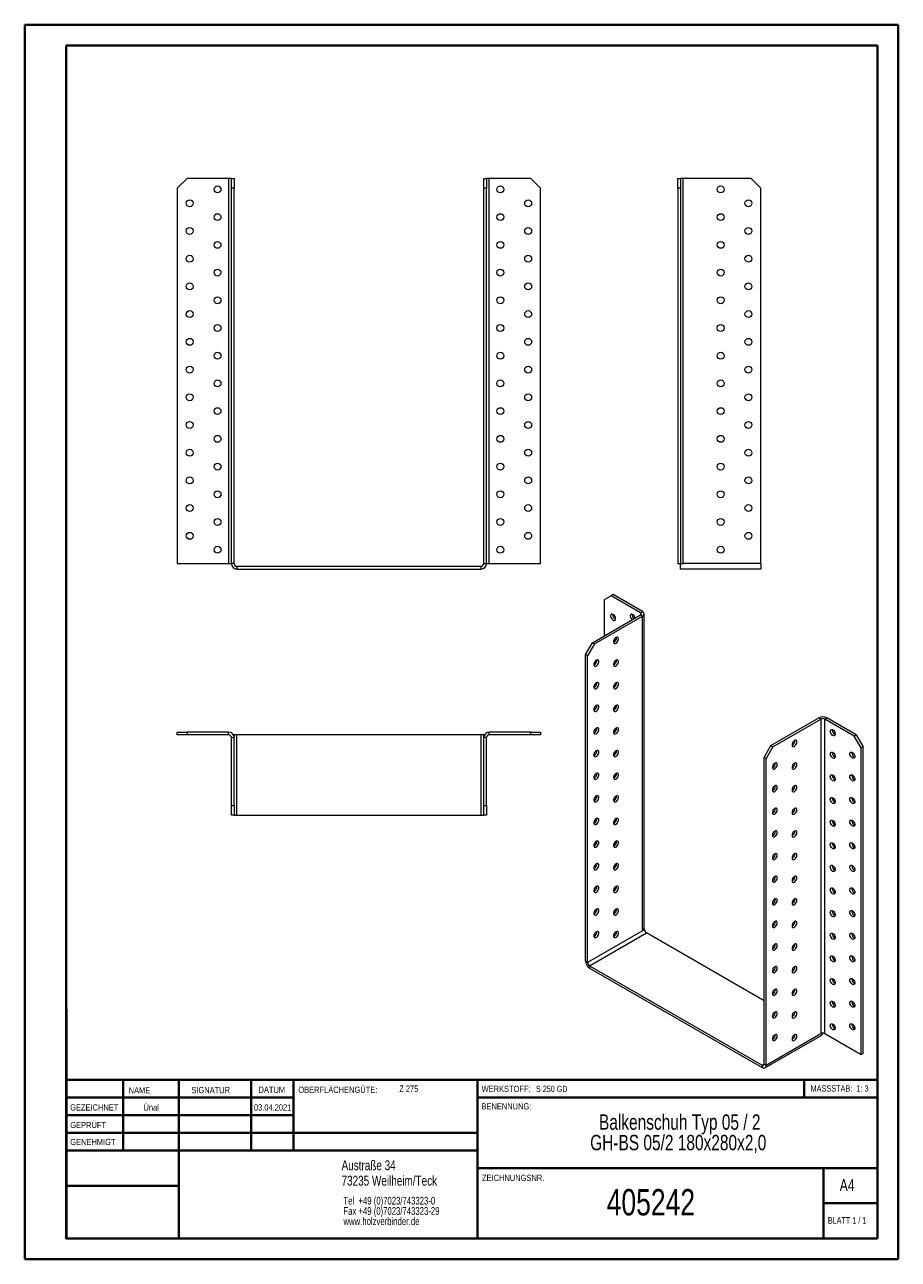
# Model space of a CAD drawing. Header units: millimetres. Extents: x 0 to 210, y 0 to 297.
import ezdxf

# ---------------------------------------------------------------- set-up
doc = ezdxf.new("R2010")
doc.units = ezdxf.units.MM
doc.styles.add('SLDTEXTSTYLE0', font='TXT', dxfattribs={"width": 0.75})
doc.styles.add('SLDTEXTSTYLE1', font='TXT', dxfattribs={"width": 0.681818})
doc.styles.add('SLDTEXTSTYLE2', font='TXT', dxfattribs={"width": 0.7})
doc.styles.add('SLDTEXTSTYLE3', font='TXT', dxfattribs={"width": 0.6875})

# ---------------------------------------------------------------- blocks, each defined once
blk = doc.blocks.new('SW_NOTE_0')
at = {"color": 0, "linetype": 'Continuous', "lineweight": 0, "char_height": 1.8521, "attachment_point": 1, "style": 'SLDTEXTSTYLE0'}
for s, insert in [('Tel  +49 (0)7023/743323-0', (0, 2.39)), ('Fax +49 (0)7023/743323-29', (0, -0.08)), ('www.holzverbinder.de', (0, -2.55))]:
    blk.add_mtext(s, dxfattribs=dict(at, insert=insert))
blk = doc.blocks.new('SW_NOTE_1')
at = {"color": 0, "linetype": 'Continuous', "lineweight": 0, "char_height": 3.7042, "attachment_point": 2, "style": 'SLDTEXTSTYLE0'}
for s, insert in [('Balkenschuh Typ 05 / 2', (26.74, 4.77)), ('GH-BS 05/2 180x280x2,0', (26.38, -0.16))]:
    blk.add_mtext(s, dxfattribs=dict(at, insert=insert))

msp = doc.modelspace()

# ---------------------------------------------------------------- linework, layer by layer
at = {"color": 7, "linetype": 'Continuous', "lineweight": 40}
for p, q in [((0.08, 0.21), (0.08, 297.21)), ((0.08, 297.21), (210.08, 297.21)), ((210.08, 0.21), (210.08, 297.21)), ((210.08, 292.21), (210.08, 297.21)), ((10.08, 292.21), (205.08, 292.21)), ((10.08, 5.21), (10.08, 292.21)), ((205.08, 5.21), (205.08, 292.21)), ((10.11, 60.37), (10.11, 5.12)), ((205.08, 43.37), (10.11, 43.37)), ((23.71, 43.37), (23.71, 26.37)), ((37.1, 43.37), (37.1, 5.12)), ((54.51, 43.37), (54.51, 26.37)), ((64.71, 26.37), (64.71, 43.37)), ((108.91, 43.37), (108.91, 5.12)), ((187.47, 39.12), (187.47, 43.37)), ((64.71, 39.1), (10.11, 39.1)), ((205.08, 39.12), (108.91, 39.12)), ((64.71, 34.87), (10.11, 34.87)), ((108.91, 30.62), (10.11, 30.62)), ((108.91, 26.37), (10.11, 26.37)), ((108.91, 22.12), (205.08, 22.12)), ((192.08, 5.21), (192.08, 22.21)), ((37.1, 17.87), (10.11, 17.87)), ((10.11, 13.71), (10.08, 13.71)), ((205.08, 13.71), (192.08, 13.71)), ((10.11, 9.46), (10.08, 9.46)), ((10.08, 5.21), (205.08, 5.21)), ((205.08, 5.21), (180.99, 5.21)), ((0.08, 0.21), (210.08, 0.21))]:
    msp.add_line(p, q, dxfattribs=at)
at = {"color": 7, "linetype": 'Continuous', "lineweight": 15}
for p, q in [((39.1, 260.25), (36.76, 257.92)), ((49.1, 260.25), (39.1, 260.25)), ((49.1, 260.25), (49.1, 167.59)), ((49.76, 260.25), (49.1, 260.25)), ((49.76, 260.25), (50.43, 260.25)), ((49.76, 257.92), (49.76, 260.25)), ((50.43, 260.25), (50.43, 257.92)), ((110.43, 260.25), (111.1, 260.25)), ((110.43, 257.92), (110.43, 260.25)), ((111.1, 260.25), (111.1, 257.92)), ((111.76, 260.25), (111.1, 260.25)), ((111.76, 167.59), (111.76, 260.25)), ((121.76, 260.25), (111.76, 260.25)), ((124.1, 257.92), (121.76, 260.25)), ((157.06, 260.25), (157.73, 260.25)), ((157.06, 257.92), (157.06, 260.25)), ((157.73, 260.25), (157.73, 257.92)), ((158.39, 260.25), (157.73, 260.25)), ((158.39, 167.59), (158.39, 260.25)), ((174.73, 260.25), (158.39, 260.25)), ((177.06, 257.92), (174.73, 260.25)), ((36.76, 257.92), (36.76, 167.59)), ((49.76, 167.59), (49.76, 257.92)), ((50.43, 257.92), (49.76, 257.92)), ((50.43, 167.59), (50.43, 257.92)), ((111.1, 257.92), (110.43, 257.92)), ((110.43, 167.59), (110.43, 257.92)), ((111.1, 167.59), (111.1, 257.92)), ((124.1, 167.59), (124.1, 257.92)), ((157.73, 257.92), (157.06, 257.92)), ((157.06, 257.92), (157.06, 167.59)), ((157.73, 257.92), (157.73, 167.59)), ((177.06, 167.59), (177.06, 257.92)), ((36.76, 167.59), (49.1, 167.59)), ((49.1, 167.59), (49.76, 167.59)), ((50.43, 167.59), (49.76, 167.59)), ((51.1, 166.92), (51.1, 166.25)), ((51.1, 166.92), (109.76, 166.92)), ((109.76, 166.92), (109.76, 166.25)), ((110.43, 167.59), (111.1, 167.59)), ((111.1, 167.59), (111.76, 167.59)), ((111.76, 167.59), (124.1, 167.59)), ((157.06, 167.59), (157.73, 167.59)), ((157.73, 167.59), (158.39, 167.59)), ((157.73, 166.25), (157.73, 167.59)), ((177.06, 167.59), (158.39, 167.59)), ((177.06, 167.59), (177.06, 166.25)), ((51.1, 166.25), (109.76, 166.25)), ((177.06, 166.25), (157.73, 166.25)), ((141.04, 159.84), (139.39, 158.89)), ((139.39, 158.89), (139.39, 150.18)), ((141.51, 160.11), (141.04, 159.84)), ((148.11, 155.76), (141.04, 159.84)), ((148.58, 156.03), (141.51, 160.11)), ((136.56, 148.55), (148.11, 155.21)), ((137.03, 148.27), (148.58, 154.94)), ((148.11, 155.76), (148.58, 156.03)), ((148.11, 155.76), (148.11, 155.21)), ((148.11, 155.21), (148.58, 154.94)), ((148.58, 79.27), (148.58, 154.94)), ((148.97, 79.82), (148.97, 155.48)), ((134.91, 145.69), (136.56, 148.55)), ((136.56, 148.55), (137.03, 148.27)), ((135.38, 145.42), (134.91, 145.69)), ((134.91, 71.93), (134.91, 145.69)), ((137.03, 148.27), (135.38, 145.42)), ((135.38, 71.65), (135.38, 145.42)), ((179.46, 123.78), (191.01, 130.45)), ((179.93, 123.51), (191.48, 130.18)), ((191.48, 130.18), (191.01, 130.45)), ((191.48, 130.18), (191.48, 54.51)), ((192.42, 130.18), (192.9, 130.45)), ((192.42, 54.51), (192.42, 130.18)), ((199.5, 126.09), (192.42, 130.18)), ((199.97, 126.37), (192.9, 130.45)), ((36.76, 126.37), (36.76, 127.04)), ((36.76, 127.04), (39.1, 127.04)), ((39.1, 126.37), (36.76, 126.37)), ((39.1, 127.04), (39.1, 126.37)), ((49.1, 127.04), (39.1, 127.04)), ((49.1, 126.37), (39.1, 126.37)), ((49.1, 126.37), (49.1, 127.04)), ((49.76, 125.71), (50.43, 125.71)), ((49.76, 109.37), (49.76, 125.71)), ((50.43, 126.37), (50.25, 126.37)), ((50.43, 126.37), (50.43, 125.71)), ((51.1, 126.37), (50.43, 126.37)), ((50.43, 109.37), (50.43, 125.71)), ((51.1, 107.04), (51.1, 126.37)), ((109.76, 126.37), (51.1, 126.37)), ((110.43, 126.37), (109.76, 126.37)), ((109.76, 126.37), (109.76, 107.04)), ((110.43, 126.37), (110.61, 126.37)), ((110.43, 125.71), (110.43, 126.37)), ((111.1, 125.71), (110.43, 125.71)), ((110.43, 109.37), (110.43, 125.71)), ((111.1, 109.37), (111.1, 125.71)), ((111.76, 126.37), (111.76, 127.04)), ((121.76, 127.04), (111.76, 127.04)), ((121.76, 126.37), (111.76, 126.37)), ((121.76, 126.37), (121.76, 127.04)), ((121.76, 127.04), (124.1, 127.04)), ((124.1, 126.37), (121.76, 126.37)), ((124.1, 127.04), (124.1, 126.37)), ((194.19, 127.52), (194.2, 127.64)), ((199.5, 126.09), (199.97, 126.37)), ((201.15, 123.24), (199.5, 126.09)), ((199.97, 126.37), (201.62, 123.51)), ((177.81, 120.92), (179.46, 123.78)), ((179.93, 123.51), (178.28, 120.65)), ((179.46, 123.78), (179.93, 123.51)), ((194.19, 122.08), (194.2, 122.2)), ((198.91, 122.08), (198.92, 122.2)), ((201.62, 123.51), (201.15, 123.24)), ((201.15, 49.48), (201.15, 123.24)), ((201.62, 49.75), (201.62, 123.51)), ((178.28, 120.65), (177.81, 120.92)), ((177.81, 47.16), (177.81, 120.92)), ((178.28, 46.89), (178.28, 120.65)), ((194.19, 116.64), (194.2, 116.75)), ((198.91, 116.64), (198.92, 116.75)), ((194.19, 111.19), (194.2, 111.31)), ((198.91, 111.19), (198.92, 111.31)), ((49.76, 109.37), (50.43, 109.37)), ((49.76, 107.04), (49.76, 109.37)), ((50.43, 107.04), (49.76, 107.04)), ((50.43, 109.37), (50.43, 107.04)), ((50.43, 107.04), (51.1, 107.04)), ((51.1, 107.04), (109.76, 107.04)), ((109.76, 107.04), (110.43, 107.04)), ((110.43, 109.37), (111.1, 109.37)), ((110.43, 107.04), (110.43, 109.37)), ((111.1, 107.04), (110.43, 107.04)), ((111.1, 109.37), (111.1, 107.04)), ((194.19, 105.75), (194.2, 105.87)), ((198.91, 105.75), (198.92, 105.87)), ((194.19, 100.3), (194.2, 100.42)), ((198.91, 100.31), (198.92, 100.42)), ((194.19, 94.86), (194.2, 94.98)), ((198.91, 94.86), (198.92, 94.98)), ((194.19, 89.42), (194.2, 89.54)), ((198.91, 89.42), (198.92, 89.54)), ((141.7, 83.79), (142.03, 83.6)), ((194.19, 83.97), (194.2, 84.09)), ((198.91, 83.97), (198.92, 84.09)), ((148.58, 79.27), (135.38, 71.65)), ((135.86, 70.84), (149.53, 78.73)), ((149.06, 79.55), (148.58, 79.27)), ((149.06, 79.55), (148.93, 79.62)), ((177.81, 62.4), (149.53, 78.73)), ((194.19, 78.53), (194.2, 78.65)), ((198.91, 78.53), (198.92, 78.65)), ((135.38, 71.65), (134.91, 71.93)), ((194.19, 73.09), (194.2, 73.21)), ((198.91, 73.09), (198.92, 73.21)), ((135.86, 70.84), (177.34, 46.89)), ((135.86, 70.84), (135.86, 70.29)), ((135.86, 70.29), (177.34, 46.35)), ((194.19, 67.64), (194.2, 67.76)), ((198.91, 67.64), (198.92, 67.76)), ((194.19, 62.2), (194.2, 62.32)), ((198.91, 62.2), (198.92, 62.32)), ((194.19, 56.76), (194.2, 56.87)), ((198.91, 56.76), (198.92, 56.88)), ((178.01, 46.28), (191.68, 54.17)), ((178.28, 46.89), (191.48, 54.51)), ((192.42, 54.51), (201.15, 49.48)), ((201.62, 49.75), (201.15, 49.48)), ((177.81, 47.16), (177.34, 46.89)), ((177.34, 46.89), (177.34, 46.35)), ((177.81, 47.16), (178.28, 46.89))]:
    msp.add_line(p, q, dxfattribs=at)
at = {"color": 7, "linetype": 'Continuous', "lineweight": 0}
for p, q in [((64.71, 39.12), (10.11, 39.12)), ((23.71, 5.21), (23.71, 5.12)), ((54.51, 5.21), (54.51, 5.12))]:
    msp.add_line(p, q, dxfattribs=at)
at = {"color": 7, "linetype": 'Continuous', "lineweight": 15, "flags": 128}
for points in [[(142.1, 154.33), (142.07, 154.57), (141.98, 154.82), (141.84, 155.05), (141.66, 155.24), (141.46, 155.37), (141.28, 155.43), (141.11, 155.4), (140.99, 155.29), (140.93, 155.12), (140.93, 154.89), (140.99, 154.64), (141.11, 154.4), (141.28, 154.18), (141.46, 154.02), (141.66, 153.92), (141.84, 153.91), (141.98, 153.98), (142.07, 154.13), (142.1, 154.33)], [(146.81, 154.46), (146.78, 154.57), (146.69, 154.82), (146.55, 155.05), (146.37, 155.24), (146.18, 155.37), (145.99, 155.43), (145.83, 155.4), (145.71, 155.29), (145.65, 155.12), (145.65, 154.89), (145.71, 154.64), (145.83, 154.4), (145.99, 154.18), (146.12, 154.06)], [(142.22, 149.77), (142.03, 149.62), (141.86, 149.42), (141.73, 149.18), (141.65, 148.93), (141.63, 148.69), (141.68, 148.5), (141.79, 148.38), (141.94, 148.33), (142.12, 148.36), (142.32, 148.47), (142.5, 148.65), (142.65, 148.88), (142.76, 149.13), (142.81, 149.37), (142.79, 149.59), (142.71, 149.75), (142.58, 149.84), (142.41, 149.84), (142.22, 149.77)], [(137.51, 144.33), (137.31, 144.18), (137.14, 143.97), (137.01, 143.73), (136.93, 143.48), (136.92, 143.25), (136.97, 143.06), (137.07, 142.94), (137.23, 142.89), (137.41, 142.92), (137.6, 143.03), (137.79, 143.21), (137.94, 143.44), (138.05, 143.68), (138.09, 143.93), (138.08, 144.14), (138, 144.3), (137.87, 144.39), (137.7, 144.4), (137.51, 144.33)], [(142.22, 144.33), (142.03, 144.18), (141.86, 143.97), (141.73, 143.73), (141.65, 143.48), (141.63, 143.25), (141.68, 143.06), (141.79, 142.93), (141.94, 142.89), (142.12, 142.92), (142.32, 143.03), (142.5, 143.21), (142.65, 143.44), (142.76, 143.68), (142.81, 143.93), (142.79, 144.14), (142.71, 144.3), (142.58, 144.39), (142.41, 144.4), (142.22, 144.33)], [(137.51, 138.88), (137.31, 138.74), (137.14, 138.53), (137.01, 138.29), (136.93, 138.04), (136.92, 137.81), (136.97, 137.62), (137.07, 137.49), (137.23, 137.44), (137.41, 137.48), (137.6, 137.59), (137.79, 137.77), (137.94, 137.99), (138.05, 138.24), (138.09, 138.49), (138.08, 138.7), (138, 138.86), (137.87, 138.95), (137.7, 138.96), (137.51, 138.88)], [(142.22, 138.88), (142.03, 138.74), (141.86, 138.53), (141.73, 138.29), (141.65, 138.04), (141.63, 137.81), (141.68, 137.62), (141.79, 137.49), (141.94, 137.44), (142.12, 137.47), (142.32, 137.59), (142.5, 137.77), (142.65, 137.99), (142.76, 138.24), (142.81, 138.48), (142.79, 138.7), (142.71, 138.86), (142.58, 138.95), (142.41, 138.96), (142.22, 138.88)], [(137.51, 133.44), (137.31, 133.29), (137.14, 133.09), (137.01, 132.85), (136.93, 132.6), (136.92, 132.36), (136.97, 132.17), (137.07, 132.05), (137.23, 132), (137.41, 132.03), (137.6, 132.14), (137.79, 132.32), (137.94, 132.55), (138.05, 132.8), (138.09, 133.04), (138.08, 133.26), (138, 133.42), (137.87, 133.5), (137.7, 133.51), (137.51, 133.44)], [(142.22, 133.44), (142.03, 133.29), (141.86, 133.09), (141.73, 132.85), (141.65, 132.6), (141.63, 132.36), (141.68, 132.17), (141.79, 132.05), (141.94, 132), (142.12, 132.03), (142.32, 132.14), (142.5, 132.32), (142.65, 132.55), (142.76, 132.8), (142.81, 133.04), (142.79, 133.26), (142.71, 133.42), (142.58, 133.5), (142.41, 133.51), (142.22, 133.44)], [(137.51, 128), (137.31, 127.85), (137.14, 127.64), (137.01, 127.4), (136.93, 127.15), (136.92, 126.92), (136.97, 126.73), (137.07, 126.6), (137.23, 126.56), (137.41, 126.59), (137.6, 126.7), (137.79, 126.88), (137.94, 127.1), (138.05, 127.35), (138.09, 127.6), (138.08, 127.81), (138, 127.97), (137.87, 128.06), (137.7, 128.07), (137.51, 128)], [(142.22, 128), (142.03, 127.85), (141.86, 127.64), (141.73, 127.4), (141.65, 127.15), (141.63, 126.92), (141.68, 126.73), (141.79, 126.6), (141.94, 126.55), (142.12, 126.59), (142.32, 126.7), (142.5, 126.88), (142.65, 127.1), (142.76, 127.35), (142.81, 127.6), (142.79, 127.81), (142.71, 127.97), (142.58, 128.06), (142.41, 128.07), (142.22, 128)], [(185.12, 125.01), (184.93, 124.86), (184.76, 124.65), (184.62, 124.41), (184.55, 124.16), (184.53, 123.93), (184.58, 123.74), (184.68, 123.61), (184.84, 123.56), (185.02, 123.6), (185.21, 123.71), (185.4, 123.89), (185.55, 124.11), (185.66, 124.36), (185.7, 124.61), (185.69, 124.82), (185.61, 124.98), (185.48, 125.07), (185.31, 125.08), (185.12, 125.01)], [(193.72, 127.25), (193.75, 127.45), (193.85, 127.6), (193.99, 127.67), (194.17, 127.65), (194.36, 127.56), (194.55, 127.4), (194.71, 127.18), (194.83, 126.93), (194.89, 126.69), (194.89, 126.46), (194.83, 126.29), (194.71, 126.18), (194.55, 126.15), (194.36, 126.2), (194.17, 126.33), (193.99, 126.53), (193.85, 126.76), (193.75, 127.01), (193.72, 127.25)], [(137.51, 122.55), (137.31, 122.4), (137.14, 122.2), (137.01, 121.96), (136.93, 121.71), (136.92, 121.48), (136.97, 121.29), (137.07, 121.16), (137.23, 121.11), (137.41, 121.14), (137.6, 121.26), (137.79, 121.44), (137.94, 121.66), (138.05, 121.91), (138.09, 122.15), (138.08, 122.37), (138, 122.53), (137.87, 122.62), (137.7, 122.63), (137.51, 122.55)], [(142.22, 122.55), (142.03, 122.4), (141.86, 122.2), (141.73, 121.96), (141.65, 121.71), (141.63, 121.48), (141.68, 121.29), (141.79, 121.16), (141.94, 121.11), (142.12, 121.14), (142.32, 121.26), (142.5, 121.43), (142.65, 121.66), (142.76, 121.91), (142.81, 122.15), (142.79, 122.37), (142.71, 122.53), (142.58, 122.62), (142.41, 122.63), (142.22, 122.55)], [(193.72, 121.81), (193.75, 122.01), (193.85, 122.15), (193.99, 122.22), (194.17, 122.21), (194.36, 122.12), (194.55, 121.95), (194.71, 121.74), (194.83, 121.49), (194.89, 121.24), (194.89, 121.02), (194.83, 120.84), (194.71, 120.74), (194.55, 120.71), (194.36, 120.76), (194.17, 120.89), (193.99, 121.08), (193.85, 121.32), (193.75, 121.57), (193.72, 121.81)], [(198.43, 121.81), (198.47, 122.01), (198.56, 122.15), (198.7, 122.22), (198.88, 122.21), (199.07, 122.12), (199.26, 121.95), (199.42, 121.74), (199.54, 121.49), (199.61, 121.24), (199.61, 121.02), (199.54, 120.84), (199.42, 120.74), (199.26, 120.71), (199.07, 120.76), (198.88, 120.89), (198.7, 121.08), (198.56, 121.32), (198.47, 121.57), (198.43, 121.81)], [(180.4, 119.56), (180.21, 119.41), (180.04, 119.21), (179.91, 118.97), (179.83, 118.72), (179.82, 118.49), (179.86, 118.3), (179.97, 118.17), (180.12, 118.12), (180.31, 118.15), (180.5, 118.27), (180.68, 118.45), (180.84, 118.67), (180.94, 118.92), (180.99, 119.16), (180.97, 119.38), (180.9, 119.54), (180.77, 119.63), (180.59, 119.64), (180.4, 119.56)], [(185.12, 119.56), (184.93, 119.41), (184.76, 119.21), (184.62, 118.97), (184.55, 118.72), (184.53, 118.49), (184.58, 118.3), (184.68, 118.17), (184.84, 118.12), (185.02, 118.15), (185.21, 118.27), (185.4, 118.44), (185.55, 118.67), (185.66, 118.92), (185.7, 119.16), (185.69, 119.38), (185.61, 119.54), (185.48, 119.63), (185.31, 119.64), (185.12, 119.56)], [(137.51, 117.11), (137.31, 116.96), (137.14, 116.76), (137.01, 116.52), (136.93, 116.27), (136.92, 116.03), (136.97, 115.84), (137.07, 115.72), (137.23, 115.67), (137.41, 115.7), (137.6, 115.81), (137.79, 115.99), (137.94, 116.22), (138.05, 116.47), (138.09, 116.71), (138.08, 116.92), (138, 117.09), (137.87, 117.17), (137.7, 117.18), (137.51, 117.11)], [(142.22, 117.11), (142.03, 116.96), (141.86, 116.76), (141.73, 116.52), (141.65, 116.27), (141.63, 116.03), (141.68, 115.84), (141.79, 115.72), (141.94, 115.67), (142.12, 115.7), (142.32, 115.81), (142.5, 115.99), (142.65, 116.22), (142.76, 116.47), (142.81, 116.71), (142.79, 116.92), (142.71, 117.08), (142.58, 117.17), (142.41, 117.18), (142.22, 117.11)], [(193.72, 116.36), (193.75, 116.57), (193.85, 116.71), (193.99, 116.78), (194.17, 116.77), (194.36, 116.67), (194.55, 116.51), (194.71, 116.29), (194.83, 116.05), (194.89, 115.8), (194.89, 115.58), (194.83, 115.4), (194.71, 115.29), (194.55, 115.26), (194.36, 115.32), (194.17, 115.45), (193.99, 115.64), (193.85, 115.87), (193.75, 116.12), (193.72, 116.36)], [(198.43, 116.36), (198.47, 116.57), (198.56, 116.71), (198.7, 116.78), (198.88, 116.77), (199.07, 116.67), (199.26, 116.51), (199.42, 116.29), (199.54, 116.05), (199.61, 115.8), (199.61, 115.58), (199.54, 115.4), (199.42, 115.29), (199.26, 115.26), (199.07, 115.32), (198.88, 115.45), (198.7, 115.64), (198.56, 115.87), (198.47, 116.12), (198.43, 116.36)], [(180.4, 114.12), (180.21, 113.97), (180.04, 113.77), (179.91, 113.53), (179.83, 113.28), (179.82, 113.04), (179.86, 112.85), (179.97, 112.73), (180.12, 112.68), (180.31, 112.71), (180.5, 112.82), (180.68, 113), (180.84, 113.23), (180.94, 113.48), (180.99, 113.72), (180.97, 113.94), (180.9, 114.1), (180.77, 114.18), (180.59, 114.19), (180.4, 114.12)], [(185.12, 114.12), (184.93, 113.97), (184.76, 113.77), (184.62, 113.53), (184.55, 113.28), (184.53, 113.04), (184.58, 112.85), (184.68, 112.73), (184.84, 112.68), (185.02, 112.71), (185.21, 112.82), (185.4, 113), (185.55, 113.23), (185.66, 113.48), (185.7, 113.72), (185.69, 113.93), (185.61, 114.09), (185.48, 114.18), (185.31, 114.19), (185.12, 114.12)], [(137.51, 111.67), (137.31, 111.52), (137.14, 111.31), (137.01, 111.07), (136.93, 110.82), (136.92, 110.59), (136.97, 110.4), (137.07, 110.27), (137.23, 110.22), (137.41, 110.26), (137.6, 110.37), (137.79, 110.55), (137.94, 110.77), (138.05, 111.02), (138.09, 111.27), (138.08, 111.48), (138, 111.64), (137.87, 111.73), (137.7, 111.74), (137.51, 111.67)], [(142.22, 111.66), (142.03, 111.52), (141.86, 111.31), (141.73, 111.07), (141.65, 110.82), (141.63, 110.59), (141.68, 110.4), (141.79, 110.27), (141.94, 110.22), (142.12, 110.26), (142.32, 110.37), (142.5, 110.55), (142.65, 110.77), (142.76, 111.02), (142.81, 111.27), (142.79, 111.48), (142.71, 111.64), (142.58, 111.73), (142.41, 111.74), (142.22, 111.66)], [(193.72, 110.92), (193.75, 111.12), (193.85, 111.27), (193.99, 111.34), (194.17, 111.32), (194.36, 111.23), (194.55, 111.07), (194.71, 110.85), (194.83, 110.6), (194.89, 110.36), (194.89, 110.13), (194.83, 109.96), (194.71, 109.85), (194.55, 109.82), (194.36, 109.87), (194.17, 110), (193.99, 110.2), (193.85, 110.43), (193.75, 110.68), (193.72, 110.92)], [(198.43, 110.92), (198.47, 111.12), (198.56, 111.27), (198.7, 111.34), (198.88, 111.32), (199.07, 111.23), (199.26, 111.07), (199.42, 110.85), (199.54, 110.6), (199.61, 110.36), (199.61, 110.13), (199.54, 109.96), (199.42, 109.85), (199.26, 109.82), (199.07, 109.87), (198.88, 110), (198.7, 110.2), (198.56, 110.43), (198.47, 110.68), (198.43, 110.92)], [(180.4, 108.68), (180.21, 108.53), (180.04, 108.32), (179.91, 108.08), (179.83, 107.83), (179.82, 107.6), (179.86, 107.41), (179.97, 107.28), (180.12, 107.23), (180.31, 107.27), (180.5, 107.38), (180.68, 107.56), (180.84, 107.78), (180.94, 108.03), (180.99, 108.28), (180.97, 108.49), (180.9, 108.65), (180.77, 108.74), (180.59, 108.75), (180.4, 108.68)], [(185.12, 108.67), (184.93, 108.53), (184.76, 108.32), (184.62, 108.08), (184.55, 107.83), (184.53, 107.6), (184.58, 107.41), (184.68, 107.28), (184.84, 107.23), (185.02, 107.27), (185.21, 107.38), (185.4, 107.56), (185.55, 107.78), (185.66, 108.03), (185.7, 108.28), (185.69, 108.49), (185.61, 108.65), (185.48, 108.74), (185.31, 108.75), (185.12, 108.67)], [(137.51, 106.22), (137.31, 106.07), (137.14, 105.87), (137.01, 105.63), (136.93, 105.38), (136.92, 105.15), (136.97, 104.96), (137.07, 104.83), (137.23, 104.78), (137.41, 104.81), (137.6, 104.93), (137.79, 105.1), (137.94, 105.33), (138.05, 105.58), (138.09, 105.82), (138.08, 106.04), (138, 106.2), (137.87, 106.29), (137.7, 106.3), (137.51, 106.22)], [(142.22, 106.22), (142.03, 106.07), (141.86, 105.87), (141.73, 105.63), (141.65, 105.38), (141.63, 105.15), (141.68, 104.96), (141.79, 104.83), (141.94, 104.78), (142.12, 104.81), (142.32, 104.93), (142.5, 105.1), (142.65, 105.33), (142.76, 105.58), (142.81, 105.82), (142.79, 106.04), (142.71, 106.2), (142.58, 106.29), (142.41, 106.29), (142.22, 106.22)], [(193.72, 105.48), (193.75, 105.68), (193.85, 105.82), (193.99, 105.89), (194.17, 105.88), (194.36, 105.79), (194.55, 105.62), (194.71, 105.41), (194.83, 105.16), (194.89, 104.91), (194.89, 104.69), (194.83, 104.51), (194.71, 104.4), (194.55, 104.38), (194.36, 104.43), (194.17, 104.56), (193.99, 104.75), (193.85, 104.99), (193.75, 105.24), (193.72, 105.48)], [(198.43, 105.48), (198.47, 105.68), (198.56, 105.82), (198.7, 105.89), (198.88, 105.88), (199.07, 105.79), (199.26, 105.62), (199.42, 105.41), (199.54, 105.16), (199.61, 104.91), (199.61, 104.69), (199.54, 104.51), (199.42, 104.41), (199.26, 104.38), (199.07, 104.43), (198.88, 104.56), (198.7, 104.75), (198.56, 104.99), (198.47, 105.24), (198.43, 105.48)], [(180.4, 103.23), (180.21, 103.08), (180.04, 102.88), (179.91, 102.64), (179.83, 102.39), (179.82, 102.16), (179.86, 101.97), (179.97, 101.84), (180.12, 101.79), (180.31, 101.82), (180.5, 101.94), (180.68, 102.11), (180.84, 102.34), (180.94, 102.59), (180.99, 102.83), (180.97, 103.05), (180.9, 103.21), (180.77, 103.3), (180.59, 103.31), (180.4, 103.23)], [(185.12, 103.23), (184.93, 103.08), (184.76, 102.88), (184.62, 102.64), (184.55, 102.39), (184.53, 102.16), (184.58, 101.97), (184.68, 101.84), (184.84, 101.79), (185.02, 101.82), (185.21, 101.94), (185.4, 102.11), (185.55, 102.34), (185.66, 102.59), (185.7, 102.83), (185.69, 103.05), (185.61, 103.21), (185.48, 103.3), (185.31, 103.3), (185.12, 103.23)], [(137.51, 100.78), (137.31, 100.63), (137.14, 100.43), (137.01, 100.18), (136.93, 99.93), (136.92, 99.7), (136.97, 99.51), (137.07, 99.39), (137.23, 99.34), (137.41, 99.37), (137.6, 99.48), (137.79, 99.66), (137.94, 99.89), (138.05, 100.14), (138.09, 100.38), (138.08, 100.59), (138, 100.75), (137.87, 100.84), (137.7, 100.85), (137.51, 100.78)], [(142.22, 100.78), (142.03, 100.63), (141.86, 100.42), (141.73, 100.18), (141.65, 99.93), (141.63, 99.7), (141.68, 99.51), (141.79, 99.39), (141.94, 99.34), (142.12, 99.37), (142.32, 99.48), (142.5, 99.66), (142.65, 99.89), (142.76, 100.14), (142.81, 100.38), (142.79, 100.59), (142.71, 100.75), (142.58, 100.84), (142.41, 100.85), (142.22, 100.78)], [(193.72, 100.03), (193.75, 100.23), (193.85, 100.38), (193.99, 100.45), (194.17, 100.44), (194.36, 100.34), (194.55, 100.18), (194.71, 99.96), (194.83, 99.72), (194.89, 99.47), (194.89, 99.24), (194.83, 99.07), (194.71, 98.96), (194.55, 98.93), (194.36, 98.99), (194.17, 99.12), (193.99, 99.31), (193.85, 99.54), (193.75, 99.79), (193.72, 100.03)], [(198.43, 100.03), (198.47, 100.24), (198.56, 100.38), (198.7, 100.45), (198.88, 100.44), (199.07, 100.34), (199.26, 100.18), (199.42, 99.96), (199.54, 99.72), (199.61, 99.47), (199.61, 99.25), (199.54, 99.07), (199.42, 98.96), (199.26, 98.93), (199.07, 98.99), (198.88, 99.12), (198.7, 99.31), (198.56, 99.54), (198.47, 99.79), (198.43, 100.03)], [(137.51, 95.33), (137.31, 95.19), (137.14, 94.98), (137.01, 94.74), (136.93, 94.49), (136.92, 94.26), (136.97, 94.07), (137.07, 93.94), (137.23, 93.89), (137.41, 93.93), (137.6, 94.04), (137.79, 94.22), (137.94, 94.44), (138.05, 94.69), (138.09, 94.94), (138.08, 95.15), (138, 95.31), (137.87, 95.4), (137.7, 95.41), (137.51, 95.33)], [(142.22, 95.33), (142.03, 95.19), (141.86, 94.98), (141.73, 94.74), (141.65, 94.49), (141.63, 94.26), (141.68, 94.07), (141.79, 93.94), (141.94, 93.89), (142.12, 93.93), (142.32, 94.04), (142.5, 94.22), (142.65, 94.44), (142.76, 94.69), (142.81, 94.94), (142.79, 95.15), (142.71, 95.31), (142.58, 95.4), (142.41, 95.41), (142.22, 95.33)], [(180.4, 97.79), (180.21, 97.64), (180.04, 97.44), (179.91, 97.19), (179.83, 96.94), (179.82, 96.71), (179.86, 96.52), (179.97, 96.4), (180.12, 96.35), (180.31, 96.38), (180.5, 96.49), (180.68, 96.67), (180.84, 96.9), (180.94, 97.15), (180.99, 97.39), (180.97, 97.6), (180.9, 97.76), (180.77, 97.85), (180.59, 97.86), (180.4, 97.79)], [(185.12, 97.79), (184.93, 97.64), (184.76, 97.43), (184.62, 97.19), (184.55, 96.94), (184.53, 96.71), (184.58, 96.52), (184.68, 96.4), (184.84, 96.35), (185.02, 96.38), (185.21, 96.49), (185.4, 96.67), (185.55, 96.9), (185.66, 97.15), (185.7, 97.39), (185.69, 97.6), (185.61, 97.76), (185.48, 97.85), (185.31, 97.86), (185.12, 97.79)], [(180.4, 92.34), (180.21, 92.2), (180.04, 91.99), (179.91, 91.75), (179.83, 91.5), (179.82, 91.27), (179.86, 91.08), (179.97, 90.95), (180.12, 90.9), (180.31, 90.94), (180.5, 91.05), (180.68, 91.23), (180.84, 91.45), (180.94, 91.7), (180.99, 91.95), (180.97, 92.16), (180.9, 92.32), (180.77, 92.41), (180.59, 92.42), (180.4, 92.34)], [(185.12, 92.34), (184.93, 92.2), (184.76, 91.99), (184.62, 91.75), (184.55, 91.5), (184.53, 91.27), (184.58, 91.08), (184.68, 90.95), (184.84, 90.9), (185.02, 90.94), (185.21, 91.05), (185.4, 91.23), (185.55, 91.45), (185.66, 91.7), (185.7, 91.95), (185.69, 92.16), (185.61, 92.32), (185.48, 92.41), (185.31, 92.42), (185.12, 92.34)], [(193.72, 94.59), (193.75, 94.79), (193.85, 94.94), (193.99, 95), (194.17, 94.99), (194.36, 94.9), (194.55, 94.74), (194.71, 94.52), (194.83, 94.27), (194.89, 94.03), (194.89, 93.8), (194.83, 93.63), (194.71, 93.52), (194.55, 93.49), (194.36, 93.54), (194.17, 93.67), (193.99, 93.87), (193.85, 94.1), (193.75, 94.35), (193.72, 94.59)], [(198.43, 94.59), (198.47, 94.79), (198.56, 94.94), (198.7, 95), (198.88, 94.99), (199.07, 94.9), (199.26, 94.74), (199.42, 94.52), (199.54, 94.27), (199.61, 94.03), (199.61, 93.8), (199.54, 93.63), (199.42, 93.52), (199.26, 93.49), (199.07, 93.54), (198.88, 93.67), (198.7, 93.87), (198.56, 94.1), (198.47, 94.35), (198.43, 94.59)], [(137.51, 89.89), (137.31, 89.74), (137.14, 89.54), (137.01, 89.3), (136.93, 89.05), (136.92, 88.81), (136.97, 88.63), (137.07, 88.5), (137.23, 88.45), (137.41, 88.48), (137.6, 88.59), (137.79, 88.77), (137.94, 89), (138.05, 89.25), (138.09, 89.49), (138.08, 89.71), (138, 89.87), (137.87, 89.96), (137.7, 89.96), (137.51, 89.89)], [(142.22, 89.89), (142.03, 89.74), (141.86, 89.54), (141.73, 89.3), (141.65, 89.05), (141.63, 88.81), (141.68, 88.62), (141.79, 88.5), (141.94, 88.45), (142.12, 88.48), (142.32, 88.59), (142.5, 88.77), (142.65, 89), (142.76, 89.25), (142.81, 89.49), (142.79, 89.71), (142.71, 89.87), (142.58, 89.96), (142.41, 89.96), (142.22, 89.89)], [(193.72, 89.15), (193.75, 89.35), (193.85, 89.49), (193.99, 89.56), (194.17, 89.55), (194.36, 89.46), (194.55, 89.29), (194.71, 89.08), (194.83, 88.83), (194.89, 88.58), (194.89, 88.36), (194.83, 88.18), (194.71, 88.07), (194.55, 88.05), (194.36, 88.1), (194.17, 88.23), (193.99, 88.42), (193.85, 88.66), (193.75, 88.91), (193.72, 89.15)], [(198.43, 89.15), (198.47, 89.35), (198.56, 89.49), (198.7, 89.56), (198.88, 89.55), (199.07, 89.46), (199.26, 89.29), (199.42, 89.08), (199.54, 88.83), (199.61, 88.58), (199.61, 88.36), (199.54, 88.18), (199.42, 88.07), (199.26, 88.05), (199.07, 88.1), (198.88, 88.23), (198.7, 88.42), (198.56, 88.66), (198.47, 88.91), (198.43, 89.15)], [(180.4, 86.9), (180.21, 86.75), (180.04, 86.55), (179.91, 86.31), (179.83, 86.06), (179.82, 85.82), (179.86, 85.64), (179.97, 85.51), (180.12, 85.46), (180.31, 85.49), (180.5, 85.61), (180.68, 85.78), (180.84, 86.01), (180.94, 86.26), (180.99, 86.5), (180.97, 86.72), (180.9, 86.88), (180.77, 86.97), (180.59, 86.97), (180.4, 86.9)], [(185.12, 86.9), (184.93, 86.75), (184.76, 86.55), (184.62, 86.31), (184.55, 86.06), (184.53, 85.82), (184.58, 85.63), (184.68, 85.51), (184.84, 85.46), (185.02, 85.49), (185.21, 85.6), (185.4, 85.78), (185.55, 86.01), (185.66, 86.26), (185.7, 86.5), (185.69, 86.72), (185.61, 86.88), (185.48, 86.97), (185.31, 86.97), (185.12, 86.9)], [(137.51, 84.45), (137.31, 84.3), (137.14, 84.09), (137.01, 83.85), (136.93, 83.6), (136.92, 83.37), (136.97, 83.18), (137.07, 83.06), (137.23, 83.01), (137.41, 83.04), (137.6, 83.15), (137.79, 83.33), (137.94, 83.56), (138.05, 83.8), (138.09, 84.05), (138.08, 84.26), (138, 84.42), (137.87, 84.51), (137.7, 84.52), (137.51, 84.45)], [(142.22, 84.45), (142.03, 84.3), (141.86, 84.09), (141.73, 83.85), (141.65, 83.6), (141.63, 83.37), (141.68, 83.18), (141.79, 83.05), (141.94, 83.01), (142.12, 83.04), (142.32, 83.15), (142.5, 83.33), (142.65, 83.56), (142.76, 83.8), (142.81, 84.05), (142.79, 84.26), (142.71, 84.42), (142.58, 84.51), (142.41, 84.52), (142.22, 84.45)], [(193.72, 83.7), (193.75, 83.9), (193.85, 84.05), (193.99, 84.12), (194.17, 84.1), (194.36, 84.01), (194.55, 83.85), (194.71, 83.63), (194.83, 83.39), (194.89, 83.14), (194.89, 82.91), (194.83, 82.74), (194.71, 82.63), (194.55, 82.6), (194.36, 82.66), (194.17, 82.79), (193.99, 82.98), (193.85, 83.21), (193.75, 83.46), (193.72, 83.7)], [(198.43, 83.7), (198.47, 83.9), (198.56, 84.05), (198.7, 84.12), (198.88, 84.11), (199.07, 84.01), (199.26, 83.85), (199.42, 83.63), (199.54, 83.39), (199.61, 83.14), (199.61, 82.91), (199.54, 82.74), (199.42, 82.63), (199.26, 82.6), (199.07, 82.66), (198.88, 82.79), (198.7, 82.98), (198.56, 83.21), (198.47, 83.46), (198.43, 83.7)], [(180.4, 81.46), (180.21, 81.31), (180.04, 81.1), (179.91, 80.86), (179.83, 80.61), (179.82, 80.38), (179.86, 80.19), (179.97, 80.07), (180.12, 80.02), (180.31, 80.05), (180.5, 80.16), (180.68, 80.34), (180.84, 80.57), (180.94, 80.81), (180.99, 81.06), (180.97, 81.27), (180.9, 81.43), (180.77, 81.52), (180.59, 81.53), (180.4, 81.46)], [(185.12, 81.46), (184.93, 81.31), (184.76, 81.1), (184.62, 80.86), (184.55, 80.61), (184.53, 80.38), (184.58, 80.19), (184.68, 80.07), (184.84, 80.02), (185.02, 80.05), (185.21, 80.16), (185.4, 80.34), (185.55, 80.57), (185.66, 80.81), (185.7, 81.06), (185.69, 81.27), (185.61, 81.43), (185.48, 81.52), (185.31, 81.53), (185.12, 81.46)], [(137.51, 79), (137.31, 78.86), (137.14, 78.65), (137.01, 78.41), (136.93, 78.16), (136.92, 77.93), (136.97, 77.74), (137.07, 77.61), (137.23, 77.56), (137.41, 77.6), (137.6, 77.71), (137.79, 77.89), (137.94, 78.11), (138.05, 78.36), (138.09, 78.61), (138.08, 78.82), (138, 78.98), (137.87, 79.07), (137.7, 79.08), (137.51, 79)], [(142.22, 79), (142.03, 78.86), (141.86, 78.65), (141.73, 78.41), (141.65, 78.16), (141.63, 77.93), (141.68, 77.74), (141.79, 77.61), (141.94, 77.56), (142.12, 77.6), (142.32, 77.71), (142.5, 77.89), (142.65, 78.11), (142.76, 78.36), (142.81, 78.61), (142.79, 78.82), (142.71, 78.98), (142.58, 79.07), (142.41, 79.08), (142.22, 79)], [(148.97, 79.82), (148.96, 79.72), (148.93, 79.62)], [(193.72, 78.26), (193.75, 78.46), (193.85, 78.6), (193.99, 78.67), (194.17, 78.66), (194.36, 78.57), (194.55, 78.4), (194.71, 78.19), (194.83, 77.94), (194.89, 77.69), (194.89, 77.47), (194.83, 77.29), (194.71, 77.19), (194.55, 77.16), (194.36, 77.21), (194.17, 77.34), (193.99, 77.53), (193.85, 77.77), (193.75, 78.02), (193.72, 78.26)], [(198.43, 78.26), (198.47, 78.46), (198.56, 78.6), (198.7, 78.67), (198.88, 78.66), (199.07, 78.57), (199.26, 78.4), (199.42, 78.19), (199.54, 77.94), (199.61, 77.69), (199.61, 77.47), (199.54, 77.3), (199.42, 77.19), (199.26, 77.16), (199.07, 77.21), (198.88, 77.34), (198.7, 77.53), (198.56, 77.77), (198.47, 78.02), (198.43, 78.26)], [(180.4, 76.01), (180.21, 75.87), (180.04, 75.66), (179.91, 75.42), (179.83, 75.17), (179.82, 74.94), (179.86, 74.75), (179.97, 74.62), (180.12, 74.57), (180.31, 74.61), (180.5, 74.72), (180.68, 74.9), (180.84, 75.12), (180.94, 75.37), (180.99, 75.62), (180.97, 75.83), (180.9, 75.99), (180.77, 76.08), (180.59, 76.09), (180.4, 76.01)], [(185.12, 76.01), (184.93, 75.87), (184.76, 75.66), (184.62, 75.42), (184.55, 75.17), (184.53, 74.94), (184.58, 74.75), (184.68, 74.62), (184.84, 74.57), (185.02, 74.61), (185.21, 74.72), (185.4, 74.9), (185.55, 75.12), (185.66, 75.37), (185.7, 75.62), (185.69, 75.83), (185.61, 75.99), (185.48, 76.08), (185.31, 76.09), (185.12, 76.01)], [(193.72, 72.81), (193.75, 73.02), (193.85, 73.16), (193.99, 73.23), (194.17, 73.22), (194.36, 73.12), (194.55, 72.96), (194.71, 72.74), (194.83, 72.5), (194.89, 72.25), (194.89, 72.03), (194.83, 71.85), (194.71, 71.74), (194.55, 71.71), (194.36, 71.77), (194.17, 71.9), (193.99, 72.09), (193.85, 72.32), (193.75, 72.58), (193.72, 72.81)], [(198.43, 72.81), (198.47, 73.02), (198.56, 73.16), (198.7, 73.23), (198.88, 73.22), (199.07, 73.12), (199.26, 72.96), (199.42, 72.74), (199.54, 72.5), (199.61, 72.25), (199.61, 72.03), (199.54, 71.85), (199.42, 71.74), (199.26, 71.71), (199.07, 71.77), (198.88, 71.9), (198.7, 72.09), (198.56, 72.33), (198.47, 72.58), (198.43, 72.81)], [(180.4, 70.57), (180.21, 70.42), (180.04, 70.22), (179.91, 69.98), (179.83, 69.73), (179.82, 69.49), (179.86, 69.3), (179.97, 69.18), (180.12, 69.13), (180.31, 69.16), (180.5, 69.27), (180.68, 69.45), (180.84, 69.68), (180.94, 69.93), (180.99, 70.17), (180.97, 70.39), (180.9, 70.55), (180.77, 70.64), (180.59, 70.64), (180.4, 70.57)], [(185.12, 70.57), (184.93, 70.42), (184.76, 70.22), (184.62, 69.98), (184.55, 69.73), (184.53, 69.49), (184.58, 69.3), (184.68, 69.18), (184.84, 69.13), (185.02, 69.16), (185.21, 69.27), (185.4, 69.45), (185.55, 69.68), (185.66, 69.93), (185.7, 70.17), (185.69, 70.39), (185.61, 70.55), (185.48, 70.63), (185.31, 70.64), (185.12, 70.57)], [(193.72, 67.37), (193.75, 67.57), (193.85, 67.72), (193.99, 67.79), (194.17, 67.77), (194.36, 67.68), (194.55, 67.52), (194.71, 67.3), (194.83, 67.06), (194.89, 66.81), (194.89, 66.58), (194.83, 66.41), (194.71, 66.3), (194.55, 66.27), (194.36, 66.32), (194.17, 66.45), (193.99, 66.65), (193.85, 66.88), (193.75, 67.13), (193.72, 67.37)], [(198.43, 67.37), (198.47, 67.57), (198.56, 67.72), (198.7, 67.79), (198.88, 67.77), (199.07, 67.68), (199.26, 67.52), (199.42, 67.3), (199.54, 67.06), (199.61, 66.81), (199.61, 66.58), (199.54, 66.41), (199.42, 66.3), (199.26, 66.27), (199.07, 66.32), (198.88, 66.45), (198.7, 66.65), (198.56, 66.88), (198.47, 67.13), (198.43, 67.37)], [(180.4, 65.13), (180.21, 64.98), (180.04, 64.77), (179.91, 64.53), (179.83, 64.28), (179.82, 64.05), (179.86, 63.86), (179.97, 63.73), (180.12, 63.69), (180.31, 63.72), (180.5, 63.83), (180.68, 64.01), (180.84, 64.24), (180.94, 64.48), (180.99, 64.73), (180.97, 64.94), (180.9, 65.1), (180.77, 65.19), (180.59, 65.2), (180.4, 65.13)], [(185.12, 65.13), (184.93, 64.98), (184.76, 64.77), (184.62, 64.53), (184.55, 64.28), (184.53, 64.05), (184.58, 63.86), (184.68, 63.73), (184.84, 63.68), (185.02, 63.72), (185.21, 63.83), (185.4, 64.01), (185.55, 64.23), (185.66, 64.48), (185.7, 64.73), (185.69, 64.94), (185.61, 65.1), (185.48, 65.19), (185.31, 65.2), (185.12, 65.13)], [(180.4, 59.68), (180.21, 59.54), (180.04, 59.33), (179.91, 59.09), (179.83, 58.84), (179.82, 58.61), (179.86, 58.42), (179.97, 58.29), (180.12, 58.24), (180.31, 58.28), (180.5, 58.39), (180.68, 58.57), (180.84, 58.79), (180.94, 59.04), (180.99, 59.28), (180.97, 59.5), (180.9, 59.66), (180.77, 59.75), (180.59, 59.76), (180.4, 59.68)], [(185.12, 59.68), (184.93, 59.53), (184.76, 59.33), (184.62, 59.09), (184.55, 58.84), (184.53, 58.61), (184.58, 58.42), (184.68, 58.29), (184.84, 58.24), (185.02, 58.27), (185.21, 58.39), (185.4, 58.57), (185.55, 58.79), (185.66, 59.04), (185.7, 59.28), (185.69, 59.5), (185.61, 59.66), (185.48, 59.75), (185.31, 59.76), (185.12, 59.68)], [(193.72, 61.93), (193.75, 62.13), (193.85, 62.27), (193.99, 62.34), (194.17, 62.33), (194.36, 62.24), (194.55, 62.07), (194.71, 61.86), (194.83, 61.61), (194.89, 61.36), (194.89, 61.14), (194.83, 60.96), (194.71, 60.86), (194.55, 60.83), (194.36, 60.88), (194.17, 61.01), (193.99, 61.2), (193.85, 61.44), (193.75, 61.69), (193.72, 61.93)], [(198.43, 61.93), (198.47, 62.13), (198.56, 62.27), (198.7, 62.34), (198.88, 62.33), (199.07, 62.24), (199.26, 62.07), (199.42, 61.86), (199.54, 61.61), (199.61, 61.36), (199.61, 61.14), (199.54, 60.96), (199.42, 60.86), (199.26, 60.83), (199.07, 60.88), (198.88, 61.01), (198.7, 61.2), (198.56, 61.44), (198.47, 61.69), (198.43, 61.93)], [(193.72, 56.48), (193.75, 56.69), (193.85, 56.83), (193.99, 56.9), (194.17, 56.89), (194.36, 56.79), (194.55, 56.63), (194.71, 56.41), (194.83, 56.17), (194.89, 55.92), (194.89, 55.7), (194.83, 55.52), (194.71, 55.41), (194.55, 55.38), (194.36, 55.44), (194.17, 55.57), (193.99, 55.76), (193.85, 55.99), (193.75, 56.24), (193.72, 56.48)], [(198.43, 56.48), (198.47, 56.69), (198.56, 56.83), (198.7, 56.9), (198.88, 56.89), (199.07, 56.79), (199.26, 56.63), (199.42, 56.41), (199.54, 56.17), (199.61, 55.92), (199.61, 55.7), (199.54, 55.52), (199.42, 55.41), (199.26, 55.38), (199.07, 55.44), (198.88, 55.57), (198.7, 55.76), (198.56, 55.99), (198.47, 56.24), (198.43, 56.48)], [(180.4, 54.24), (180.21, 54.09), (180.04, 53.89), (179.91, 53.65), (179.83, 53.4), (179.82, 53.16), (179.86, 52.97), (179.97, 52.85), (180.12, 52.8), (180.31, 52.83), (180.5, 52.94), (180.68, 53.12), (180.84, 53.35), (180.94, 53.6), (180.99, 53.84), (180.97, 54.06), (180.9, 54.22), (180.77, 54.3), (180.59, 54.31), (180.4, 54.24)], [(185.12, 54.24), (184.93, 54.09), (184.76, 53.89), (184.62, 53.65), (184.55, 53.4), (184.53, 53.16), (184.58, 52.97), (184.68, 52.85), (184.84, 52.8), (185.02, 52.83), (185.21, 52.94), (185.4, 53.12), (185.55, 53.35), (185.66, 53.6), (185.7, 53.84), (185.69, 54.05), (185.61, 54.22), (185.48, 54.3), (185.31, 54.31), (185.12, 54.24)]]:
    msp.add_lwpolyline(points, dxfattribs=at)
at = {"color": 7, "linetype": 'Continuous', "lineweight": 15}
for centre in [(46.43, 257.59), (114.43, 257.59), (167.39, 257.59), (39.76, 254.25), (121.1, 254.25), (174.06, 254.25), (46.43, 250.92), (114.43, 250.92), (167.39, 250.92), (39.76, 247.59), (121.1, 247.59), (174.06, 247.59), (46.43, 244.25), (114.43, 244.25), (167.39, 244.25), (39.76, 240.92), (121.1, 240.92), (174.06, 240.92), (46.43, 237.59), (114.43, 237.59), (167.39, 237.59), (39.76, 234.25), (121.1, 234.25), (174.06, 234.25), (46.43, 230.92), (114.43, 230.92), (167.39, 230.92), (39.76, 227.59), (121.1, 227.59), (174.06, 227.59), (46.43, 224.25), (114.43, 224.25), (167.39, 224.25), (39.76, 220.92), (121.1, 220.92), (174.06, 220.92), (46.43, 217.59), (114.43, 217.59), (167.39, 217.59), (39.76, 214.25), (121.1, 214.25), (174.06, 214.25), (46.43, 210.92), (114.43, 210.92), (167.39, 210.92), (39.76, 207.59), (121.1, 207.59), (174.06, 207.59), (46.43, 204.25), (114.43, 204.25), (167.39, 204.25), (39.76, 200.92), (121.1, 200.92), (174.06, 200.92), (46.43, 197.59), (114.43, 197.59), (167.39, 197.59), (39.76, 194.25), (121.1, 194.25), (174.06, 194.25), (46.43, 190.92), (114.43, 190.92), (167.39, 190.92), (39.76, 187.59), (121.1, 187.59), (174.06, 187.59), (46.43, 184.25), (114.43, 184.25), (167.39, 184.25), (39.76, 180.92), (121.1, 180.92), (174.06, 180.92), (46.43, 177.59), (114.43, 177.59), (167.39, 177.59), (39.76, 174.25), (121.1, 174.25), (174.06, 174.25), (46.43, 170.92), (114.43, 170.92), (167.39, 170.92)]:
    msp.add_circle(centre, 0.833, dxfattribs=at)
for centre, radius, start, end in [((51.1, 167.59), 1.33, 180, 270), ((51.1, 167.59), 0.667, 180, 270), ((109.76, 167.59), 0.667, 270, 360), ((109.76, 167.59), 1.33, 270, 360), ((142.58, 155.28), 1.18, 174.326, 245.6687), ((147.3, 155.29), 1.19, 174.5191, 233.1814), ((148.01, 155.48), 0.291, 290.7834, 69.2166), ((148.38, 155.48), 0.582, 290.7834, 69.2166), ((141.16, 149.7), 1.18, 294.3314, 5.674), ((142.56, 149.76), 1.1, 217.9954, 236.4753), ((140.81, 148.81), 1.3, 8.9378, 31.8506), ((136.44, 144.26), 1.18, 294.3314, 5.674), ((141.16, 144.26), 1.18, 294.3314, 5.674), ((142.56, 144.31), 1.1, 217.9954, 236.4753), ((140.81, 143.36), 1.3, 8.9378, 31.8506), ((136.44, 138.82), 1.18, 294.3314, 5.674), ((141.16, 138.82), 1.18, 294.3314, 5.674), ((142.56, 138.87), 1.1, 217.9954, 236.4753), ((140.81, 137.92), 1.3, 8.9378, 31.8506), ((136.44, 133.37), 1.18, 294.3314, 5.674), ((141.16, 133.37), 1.18, 294.3314, 5.674), ((142.56, 133.43), 1.1, 217.9954, 236.4753), ((140.81, 132.48), 1.3, 8.9378, 31.8506), ((136.44, 127.93), 1.18, 294.3314, 5.674), ((141.16, 127.93), 1.18, 294.3314, 5.674), ((140.81, 127.03), 1.3, 8.9378, 31.8506), ((191.95, 128.63), 2.05, 62.6097, 117.3903), ((191.95, 129.27), 1.02, 62.6097, 117.3903), ((49.1, 125.71), 1.33, 0, 90), ((49.1, 125.71), 0.667, 0, 90), ((111.76, 125.71), 1.33, 90, 180), ((111.76, 125.71), 0.667, 90, 180), ((142.56, 127.98), 1.1, 217.9954, 236.4753), ((184.05, 124.94), 1.18, 294.3314, 5.674), ((195.39, 127.54), 1.19, 180.6548, 245.4473), ((136.44, 122.49), 1.18, 294.3314, 5.674), ((141.16, 122.49), 1.18, 294.3314, 5.674), ((142.56, 122.54), 1.1, 217.9954, 236.4753), ((140.81, 121.59), 1.3, 8.9378, 31.8506), ((195.39, 122.09), 1.19, 180.6548, 245.4473), ((200.1, 122.09), 1.19, 180.6548, 245.4473), ((179.34, 119.5), 1.18, 294.3314, 5.674), ((184.05, 119.5), 1.18, 294.3314, 5.674), ((136.44, 117.04), 1.18, 294.3314, 5.674), ((141.16, 117.04), 1.18, 294.3314, 5.674), ((142.56, 117.1), 1.1, 217.9954, 236.4753), ((140.81, 116.14), 1.3, 8.9378, 31.8506), ((195.39, 116.65), 1.19, 180.6548, 245.4473), ((200.1, 116.65), 1.19, 180.6548, 245.4473), ((179.34, 114.05), 1.18, 294.3314, 5.674), ((184.05, 114.05), 1.18, 294.3314, 5.674), ((136.44, 111.6), 1.18, 294.3314, 5.674), ((141.16, 111.6), 1.18, 294.3314, 5.674), ((142.56, 111.65), 1.1, 217.9954, 236.4753), ((140.81, 110.7), 1.3, 8.9378, 31.8506), ((195.39, 111.21), 1.19, 180.6548, 245.4473), ((200.1, 111.21), 1.19, 180.6548, 245.4473), ((179.34, 108.61), 1.18, 294.3314, 5.674), ((184.05, 108.61), 1.18, 294.3314, 5.674), ((136.44, 106.16), 1.18, 294.3314, 5.674), ((141.16, 106.16), 1.18, 294.3314, 5.674), ((142.56, 106.21), 1.1, 217.9954, 236.4753), ((140.81, 105.26), 1.3, 8.9378, 31.8506), ((195.39, 105.76), 1.19, 180.6548, 245.4473), ((200.1, 105.76), 1.19, 180.6548, 245.4473), ((179.34, 103.17), 1.18, 294.3314, 5.674), ((184.05, 103.17), 1.18, 294.3314, 5.674), ((136.44, 100.71), 1.18, 294.3314, 5.674), ((141.16, 100.71), 1.18, 294.3314, 5.674), ((142.56, 100.76), 1.1, 217.9954, 236.4753), ((140.81, 99.81), 1.3, 8.9378, 31.8506), ((195.39, 100.32), 1.19, 180.6548, 245.4473), ((200.1, 100.32), 1.19, 180.6548, 245.4473), ((136.44, 95.27), 1.18, 294.3314, 5.674), ((141.16, 95.27), 1.18, 294.3314, 5.674), ((140.81, 94.37), 1.3, 8.9378, 31.8506), ((179.34, 97.72), 1.18, 294.3314, 5.674), ((184.05, 97.72), 1.18, 294.3314, 5.674), ((142.56, 95.32), 1.1, 217.9954, 236.4753), ((179.34, 92.28), 1.18, 294.3314, 5.674), ((184.05, 92.28), 1.18, 294.3314, 5.674), ((195.39, 94.87), 1.19, 180.6548, 245.4473), ((200.1, 94.88), 1.19, 180.6548, 245.4473), ((136.44, 89.82), 1.18, 294.3314, 5.674), ((141.16, 89.82), 1.18, 294.3314, 5.674), ((142.56, 89.88), 1.1, 217.9954, 236.4753), ((140.81, 88.93), 1.3, 8.9378, 31.8506), ((195.39, 89.43), 1.19, 180.6548, 245.4473), ((200.1, 89.43), 1.19, 180.6548, 245.4473), ((179.34, 86.83), 1.18, 294.3314, 5.674), ((184.05, 86.83), 1.18, 294.3314, 5.674), ((136.44, 84.38), 1.18, 294.3314, 5.674), ((141.16, 84.38), 1.18, 294.3314, 5.674), ((195.39, 83.99), 1.19, 180.6548, 245.4473), ((200.1, 83.99), 1.19, 180.6548, 245.4473), ((179.34, 81.39), 1.18, 294.3314, 5.674), ((184.05, 81.39), 1.18, 294.3314, 5.674), ((136.44, 78.94), 1.18, 294.3314, 5.674), ((141.16, 78.94), 1.18, 294.3314, 5.674), ((148.2, 80), 0.818, 297.6449, 332.3489), ((150.08, 79.59), 1.02, 182.6055, 237.3945), ((195.39, 78.54), 1.19, 180.6548, 245.4473), ((200.1, 78.54), 1.19, 180.6548, 245.4473), ((179.34, 75.95), 1.18, 294.3314, 5.674), ((184.05, 75.95), 1.18, 294.3314, 5.674), ((136.96, 72.02), 2.05, 182.6055, 237.3945), ((136.41, 71.7), 1.02, 182.6055, 237.3945), ((195.39, 73.1), 1.19, 180.6548, 245.4473), ((200.1, 73.1), 1.19, 180.6548, 245.4473), ((179.34, 70.5), 1.18, 294.3314, 5.674), ((184.05, 70.5), 1.18, 294.3314, 5.674), ((195.39, 67.66), 1.19, 180.6548, 245.4473), ((200.1, 67.66), 1.19, 180.6548, 245.4473), ((179.34, 65.06), 1.18, 294.3314, 5.674), ((184.05, 65.06), 1.18, 294.3314, 5.674), ((179.34, 59.62), 1.18, 294.3314, 5.674), ((184.05, 59.62), 1.18, 294.3314, 5.674), ((195.39, 62.21), 1.19, 180.6548, 245.4473), ((200.1, 62.21), 1.19, 180.6548, 245.4473), ((195.39, 56.77), 1.19, 180.6548, 245.4473), ((200.1, 56.77), 1.19, 180.6548, 245.4473), ((179.34, 54.17), 1.18, 294.3314, 5.674), ((184.05, 54.17), 1.18, 294.3314, 5.674), ((191.95, 53.6), 1.02, 62.6097, 117.3903), ((191.35, 54.67), 0.589, 303.1955, 355.8909), ((177.52, 47.12), 0.291, 230.7967, 9.214), ((177.71, 46.8), 0.582, 230.7967, 9.214)]:
    msp.add_arc(centre, radius, start, end, dxfattribs=at)

# ---------------------------------------------------------------- block references
at = {"color": 7, "linetype": 'Continuous', "lineweight": 0}
for name, p in [('SW_NOTE_1', (130.8, 30.31)), ('SW_NOTE_0', (76.7, 12.85))]:
    msp.add_blockref(name, p, dxfattribs=at)

# ---------------------------------------------------------------- texts
for s, insert, char_height, attachment_point, style in [('NAME', (25.07, 41.62), 1.5, 1, 'SLDTEXTSTYLE0'), ('SIGNATUR', (40.14, 41.68), 1.5, 1, 'SLDTEXTSTYLE0'), ('DATUM', (56.28, 41.74), 1.5, 1, 'SLDTEXTSTYLE0'), ('OBERFLÄCHENGÜTE:', (65.86, 41.74), 1.5, 1, 'SLDTEXTSTYLE0'), ('Z 275', (90.14, 42.03), 1.587, 1, 'SLDTEXTSTYLE2'), ('WERKSTOFF:', (109.91, 41.96), 1.5, 1, 'SLDTEXTSTYLE0'), ('S 250 GD', (122.99, 41.96), 1.5, 1, 'SLDTEXTSTYLE3'), ('MASSSTAB:  1: 3', (188.99, 42.07), 1.5, 1, 'SLDTEXTSTYLE2'), ('GEZEICHNET', (11, 37.51), 1.5, 1, 'SLDTEXTSTYLE0'), ('Ünal', (30.47, 37.5), 1.499, 2, 'SLDTEXTSTYLE0'), ('03.04.2021', (59.68, 37.5), 1.499, 2, 'SLDTEXTSTYLE0'), ('BENENNUNG:', (109.88, 37.77), 1.5, 1, 'SLDTEXTSTYLE0'), ('GEPRÜFT', (11.03, 33.28), 1.5, 1, 'SLDTEXTSTYLE0'), ('GENEHMIGT', (11.02, 29.19), 1.5, 1, 'SLDTEXTSTYLE0'), ('Austraße 34', (76.25, 24.02), 2.3813, 1, 'SLDTEXTSTYLE0'), ('73235 Weilheim/Teck', (76.25, 20.32), 2.3813, 1, 'SLDTEXTSTYLE0'), ('ZEICHNUNGSNR.', (110, 20.55), 1.5, 1, 'SLDTEXTSTYLE0'), ('A4', (196, 19.52), 2.91, 1, 'SLDTEXTSTYLE0'), ('405242', (150.6, 17.12), 6.35, 2, 'SLDTEXTSTYLE0'), ('BLATT 1 / 1', (193.16, 10.36), 1.5875, 1, 'SLDTEXTSTYLE1')]:
    msp.add_mtext(s, dxfattribs=dict(at, insert=insert, char_height=char_height, attachment_point=attachment_point, style=style))

doc.saveas('drawing.dxf')
